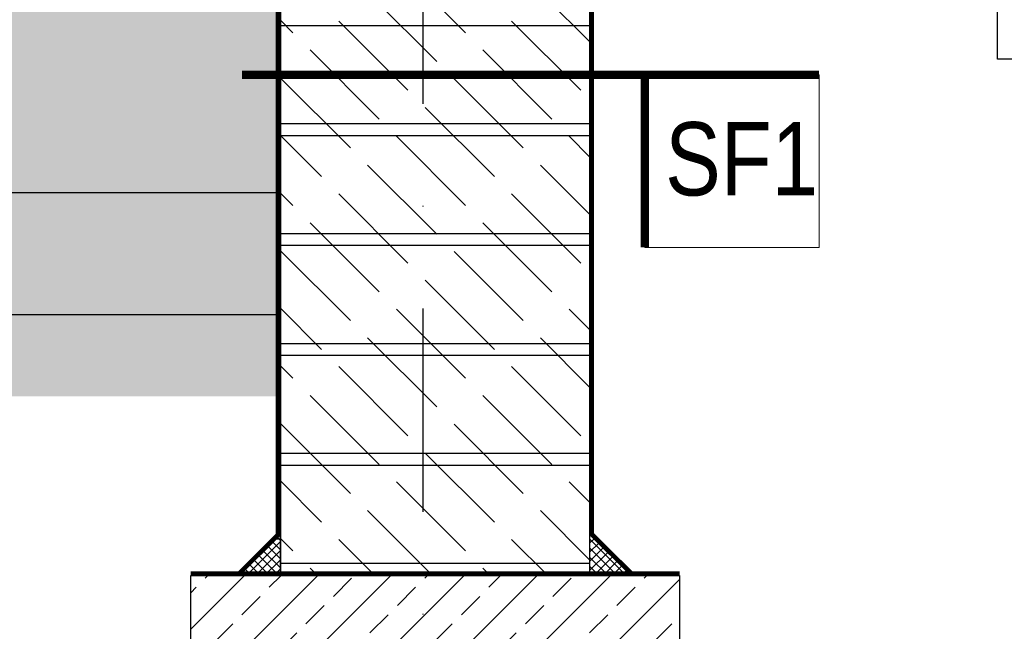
# Model space of a CAD drawing. Header units: centimetres. Extents: x 148485 to 162129, y -6573 to -2118.
# Tile 140 of 167: x 155297 to 155418, y -4822 to -4747. Entities that reach past the tile are written whole.
import ezdxf

# ---------------------------------------------------------------- set-up
doc = ezdxf.new("R2010")
doc.units = ezdxf.units.CM
doc.header["$LTSCALE"] = 0.1
doc.linetypes.add('DASHDOT', pattern=[1, 0.5, -0.25, 0, -0.25])
doc.linetypes.add('DASHED', pattern=[19.05, 12.7, -6.35])
doc.layers.add('A_izolacje', color=7, linetype='DASHED', lineweight=15)
doc.layers.add('A_opis_warstw', color=60, linetype='Continuous', lineweight=13)
for name, color, linetype in [('A_wymiary_zewn', 4, 'Continuous'), ('hatch_R&F', 4, 'Continuous'), ('konstr_PROKON', 2, 'Continuous'), ('osie_R&F', 6, 'DASHDOT'), ('widoki_R&F', 4, 'Continuous'), ('ściany_murowane_R&F', 13, 'Continuous')]:
    doc.layers.add(name, color=color, linetype=linetype)
doc.styles.add('TECH', font='flptechn.ttf')
pattern_1 = [(45, (6605.5509, 1501.23214), (-0.5612660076, 0.5612660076), []), (135, (6605.5509, 1501.23214), (-0.5612660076, -0.5612660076), [])]

msp = doc.modelspace()

# ---------------------------------------------------------------- hatches: boundary and pattern name
at = {"layer": 'hatch_R&F'}
h = msp.add_hatch(dxfattribs=at)
h.set_pattern_fill('AR-SAND', color=256, scale=0.01, angle=180)
h.set_pattern_definition([(37.5, (6614.55087, 1583.23214), (-0.016000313, 0.4894132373), [0, -0.38608, 0, -0.4318, 0, -0.41275]), (7.5, (6614.5509, 1583.23214), (0.449523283, 0.7168251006), [0, -0.20828, 0, -0.34798, 0, -0.13335]), (327.5, (6614.23845, 1583.23214), (0.7909923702, 0.0014371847), [0, -0.127, 0, -0.4572, 0, -0.5969]), (317.5, (6614.23845, 1583.23214), (0.7635564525, 0.2229293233), [0, -0.0635, 0, -0.29972, 0, -0.3429])])
h.paths.add_polyline_path([(155329.2, -4683.56), (155334.2, -4683.56), (155334.2, -4683.06), (155328.7, -4683.06), (155328.7, -4811.06), (155329.2, -4811.06)])
h = msp.add_hatch(dxfattribs=at)
h.set_pattern_fill('ACAD_ISO02W100', color=256, angle=45, style=0)
h.set_pattern_definition([(135, (6615.551, 1583.232), (-3.5355339, -3.5355339), [12, -3])])
h.paths.add_polyline_path([(155359.2, -4707.56), (155329.2, -4707.56), (155329.2, -4815.56), (155367.2, -4815.56), (155367.2, -4734.56), (155359.2, -4734.56)])
at = {"layer": 'hatch_R&F', "linetype": 'Continuous'}
h = msp.add_hatch(dxfattribs=at)
h.set_pattern_fill('AR-CONC', color=256, scale=0.05)
h.set_pattern_definition([(50, (3246.0286, 1271.074), (9.10923345, -0.79695428), [0.9525, -10.4775]), (355, (3246.029, 1271.074), (-1.7621711, 9.55284226), [0.762, -8.3820292]), (100.451445, (3246.788, 1271.008), (7.34706235, 8.7558876), [0.80950044, -8.90451223]), (46.1842, (3246.029, 1273.614), (13.55395204, -2.1021164), [1.42875, -15.71625]), (96.635558, (3247.158, 1273.439), (11.8702067, 12.3713062), [1.2142512, -13.3567804]), (351.184151, (3246.029, 1273.614), (11.8702067, 12.3713062), [1.1429984, -12.5729866]), (21, (3247.2986, 1272.979), (7.58071956, -5.1132599), [0.9525, -10.4775]), (326, (3247.299, 1272.979), (3.0901014, 9.2093983), [0.762, -8.382]), (71.451445, (3247.93, 1272.553), (10.67082096, 4.09613844), [0.80950044, -8.9044969]), (37.5, (3246.0286, 1271.0742), (0.15443016, 4.227751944), [0, -8.2804, 0, -8.509, 0, -8.41375]), (7.5, (3246.0286, 1271.0742), (3.34098313, 5.00902874), [0, -4.8514, 0, -8.0899, 0, -3.20675]), (327.5, (3243.1965, 1271.0742), (6.77952976, -0.2864372), [0, -3.175, 0, -9.906, 0, -13.1445]), (317.5, (3241.9265, 1271.074), (7.40645907, 1.27132455), [0, -4.1275, 0, -6.5786, 0, -9.3345])])
h.paths.add_polyline_path([(155166.95, -4742.56), (155153.2, -4753.56), (154291.957, -4753.56), (154281.957, -4745.56), (154238.304, -4745.56), (154238.304, -4768.56), (155328.7, -4768.56), (155328.7, -4742.56)])
h = msp.add_hatch(dxfattribs=at)
h.set_pattern_fill('AR-SAND', color=256, scale=0.05)
h.set_pattern_definition([(37.5, (3246.0286, 1271.0742), (-0.080001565, 2.447066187), [0, -1.9304, 0, -2.159, 0, -2.06375]), (7.5, (3246.0286, 1271.0742), (2.247616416, 3.5841255), [0, -1.0414, 0, -1.7399, 0, -0.66675]), (327.5, (3244.4665, 1271.0742), (3.95496185, 0.007185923), [0, -0.635, 0, -2.286, 0, -2.9845]), (317.5, (3244.4665, 1271.0742), (3.81778226, 1.11464662), [0, -0.3175, 0, -1.4986, 0, -1.7145])])
h.paths.add_polyline_path([(154238.304, -4783.56), (155328.7, -4783.56), (155328.7, -4768.56), (154238.304, -4768.56)])
h = msp.add_hatch(dxfattribs=at)
h.set_pattern_fill('EARTH', color=256, scale=2, angle=45)
h.set_pattern_definition([(45, (3246.029, 1271.074), (0, 17.9605122), [12.7, -12.7]), (45, (3242.661, 1274.442), (0, 17.9605122), [12.7, -12.7]), (45, (3239.293, 1277.81), (0, 17.9605122), [12.7, -12.7]), (135, (3239.293, 1280.054), (-17.9605122, 2e-15), [12.7, -12.7]), (135, (3242.661, 1283.422), (-17.9605122, 2e-15), [12.7, -12.7]), (135, (3246.029, 1286.79), (-17.9605122, 2e-15), [12.7, -12.7])])
h.paths.add_polyline_path([(155328.7, -4793.56), (155328.7, -4783.56), (154238.304, -4783.56), (154238.304, -4793.56)])
at = {"layer": 'hatch_R&F'}
h = msp.add_hatch(dxfattribs=at)
h.set_pattern_fill('ANSI33', color=256, angle=180, style=0)
h.set_pattern_definition([(45, (6612.551, 1552.232), (-4.49012806, 4.49012806), []), (45, (6617.041, 1552.232), (-4.49012806, 4.49012806), [3.175, -1.5875])])
h.paths.add_polyline_path([(155378.2, -4855.56), (155318.2, -4855.56), (155318.2, -4815.56), (155378.2, -4815.56)])
at = {"layer": 'widoki_R&F'}
h = msp.add_hatch(dxfattribs=at)
h.set_pattern_fill('ANSI37', color=256, scale=0.25)
h.set_pattern_definition(pattern_1)
h.paths.add_polyline_path([(155329.2, -4815.56), (155329.2, -4810.56), (155324.2, -4815.56)])
h = msp.add_hatch(dxfattribs=at)
h.set_pattern_fill('ANSI37', color=256, scale=0.25, angle=180)
h.set_pattern_definition(pattern_1)
h.paths.add_polyline_path([(155367.2, -4815.56), (155367.2, -4810.56), (155372.2, -4815.56)])

# ---------------------------------------------------------------- linework, layer by layer
at = {"layer": 'A_izolacje', "ltscale": 8, "const_width": 0.5}
for points in [[(155328.95, -4683.31), (155328.95, -4810.457), (155324.097, -4815.31), (155320.95, -4815.31)], [(155367.45, -4734.31), (155367.45, -4810.457), (155372.304, -4815.31), (155375.45, -4815.31)], [(155378.2, -4815.31), (155318.2, -4815.31)]]:
    msp.add_lwpolyline(points, dxfattribs=at)
at = {"layer": 'A_opis_warstw', "const_width": 1}
msp.add_lwpolyline([(155373.931, -4775.275), (155373.931, -4754.076), (155395.32, -4754.076), (155324.478, -4754.076)], dxfattribs=at)
at = {"layer": 'A_opis_warstw'}
msp.add_lwpolyline([(155373.931, -4775.275), (155373.931, -4754.076), (155395.32, -4754.076), (155395.32, -4775.275)], close=True, dxfattribs=at)
at = {"layer": 'A_wymiary_zewn'}
for points in [[(155328.7, -4768.56), (155328.7, -4768.56), (155328.7, -4768.56), (154238.304, -4768.56)], [(155328.7, -4783.56), (155328.7, -4783.56), (155328.7, -4783.56), (154238.304, -4783.56)]]:
    msp.add_lwpolyline(points, dxfattribs=at)
at = {"layer": 'konstr_PROKON', "linetype": 'ByBlock'}
msp.add_lwpolyline([(155378.2, -4855.56), (155318.2, -4855.56), (155318.2, -4815.56), (155378.2, -4815.56)], close=True, dxfattribs=at)
at = {"layer": 'osie_R&F', "ltscale": 500}
msp.add_lwpolyline([(155346.7, -4331.858), (155346.7, -4901.807)], dxfattribs=at)
at = {"layer": 'widoki_R&F'}
for points in [[(155329.2, -4683.56), (155334.2, -4683.56), (155334.2, -4683.06), (155328.7, -4683.06), (155328.7, -4811.06), (155329.2, -4811.06)], [(155329.2, -4815.56), (155329.2, -4810.56), (155324.2, -4815.56)], [(155367.2, -4815.56), (155367.2, -4810.56), (155372.2, -4815.56)]]:
    msp.add_lwpolyline(points, close=True, dxfattribs=at)
at = {"layer": 'widoki_R&F', "color": 4}
msp.add_lwpolyline([(155419.951, -4732.56), (155419.951, -4752.152), (155417.201, -4752.152), (155417.201, -4732.56)], close=True, dxfattribs=at)
at = {"layer": 'ściany_murowane_R&F', "lineweight": -3, "ltscale": 0.5}
msp.add_lwpolyline([(155359.2, -4707.56), (155329.2, -4707.56), (155329.2, -4815.56), (155367.2, -4815.56), (155367.2, -4734.56), (155359.2, -4734.56)], close=True, dxfattribs=at)
at = {"layer": 'ściany_murowane_R&F', "color": 4, "lineweight": -3, "ltscale": 0.5}
for points in [[(155329.2, -4760.06), (155367.2, -4760.06), (155367.2, -4748.06), (155329.2, -4748.06)], [(155329.2, -4773.56), (155367.2, -4773.56), (155367.2, -4761.56), (155329.2, -4761.56)], [(155329.2, -4787.06), (155367.2, -4787.06), (155367.2, -4775.06), (155329.2, -4775.06)], [(155329.2, -4800.56), (155367.2, -4800.56), (155367.2, -4788.56), (155329.2, -4788.56)], [(155329.2, -4814.06), (155367.2, -4814.06), (155367.2, -4802.06), (155329.2, -4802.06)]]:
    msp.add_lwpolyline(points, close=True, dxfattribs=at)

# ---------------------------------------------------------------- texts
at = {"layer": 'A_opis_warstw', "style": 'TECH', "width": 0.85}
msp.add_text('SF1', height=9, dxfattribs=at).set_placement((155376.427, -4768.893))

doc.saveas('drawing.dxf')
